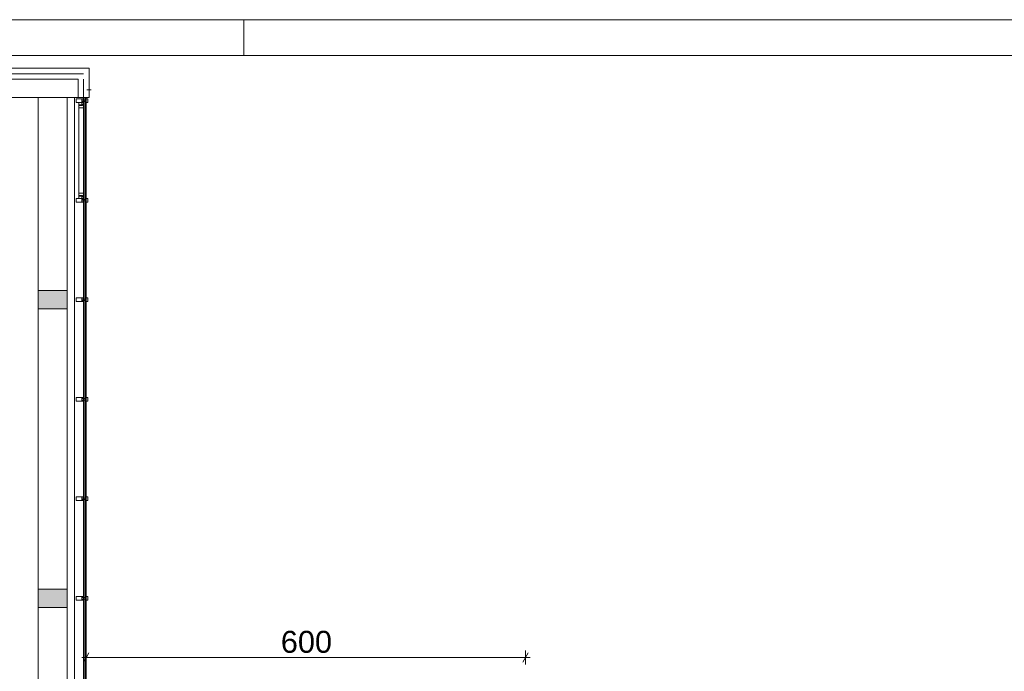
# Paper-space layout 'AP-10 STREFY POŻAROWE I EWAKUACJA - PIĘTRO 8' of a CAD drawing. Header units: millimetres. Extents: x 0 to 594, y 0 to 450.
# Tile 9 of 14: x 203 to 338, y 361 to 450. Entities that reach past the tile are written whole.
import ezdxf
from ezdxf.xclip import XClip

# ---------------------------------------------------------------- set-up
doc = ezdxf.new("R2010")
doc.units = ezdxf.units.MM
doc.header["$MEASUREMENT"] = 0
doc.header["$XCLIPFRAME"] = 0
doc.linetypes.add('DASHED', pattern=[2000, 1000, -1000])
doc.linetypes.add('DASHED2', pattern=[375, 250, -125])
for name, color, linetype, lineweight in [('A_Arkusz_Nr_pióra__1', 7, 'Continuous', 20), ('A_podkład_Nr_pióra__2', 8, 'Continuous', 13), ('A_wymiary_Nr_pióra__3', 30, 'Continuous', 13)]:
    doc.layers.add(name, color=color, linetype=linetype, lineweight=lineweight)
doc.layers.add('A_Arkusz_Nr_pióra__237', color=7, linetype='Continuous', lineweight=5, true_color=0x343434)
doc.layers.add('A_podkład_Nr_pióra__254', color=7, linetype='Continuous', lineweight=5, true_color=0xfdfdfd)
doc.layers.add('A_podrys', color=7, linetype='Continuous')
doc.styles.add('STYL_AUTOMATYCZNY_4', font='arial.ttf')
doc.linetypes.add('BATTING', pattern='A,0,[1,AP-10 STREFY POŻAROWE I EWAKUACJA - PIĘTRO 81.Shx,S=4.001,R=0,X=0,Y=0],-4.001,0', length=4.001)

# ---------------------------------------------------------------- blocks, each defined once
blk = doc.blocks.new('Rysunek_1_1', base_point=(-1569.58, -182.91))
at = {"layer": 'A_podkład_Nr_pióra__254', "linetype": 'Continuous', "lineweight": 5, "true_color": 0xfdfdfd}
for points in [[(205.87, 410.47), (209.87, 410.47), (209.87, 412.97), (205.87, 412.97)], [(205.87, 369.67), (209.87, 369.67), (209.87, 372.17), (205.87, 372.17)]]:
    blk.add_hatch(color=7, dxfattribs=at).paths.add_polyline_path(points)
at = {"layer": 'A_podkład_Nr_pióra__2', "color": 8, "linetype": 'Continuous', "lineweight": 13}
for p, q in [((212.87, 443.37), (140.62, 443.37)), ((212.87, 439.37), (212.87, 443.37)), ((142.12, 441.87), (211.37, 441.87)), ((211.37, 439.37), (211.37, 441.87)), ((175.12, 439.37), (212.87, 439.37)), ((212.07, 439.17), (211.07, 439.17)), ((211.07, 439.17), (211.07, 438.67)), ((211.07, 438.67), (212.07, 438.67)), ((211.47, 438.67), (211.47, 425.57)), ((211.87, 438.37), (211.87, 439.17)), ((211.87, 439.02), (212.47, 439.02)), ((211.87, 438.82), (212.47, 438.82)), ((211.97, 438.27), (211.97, 438.47)), ((211.97, 438.47), (212.07, 438.47)), ((212.07, 439.39), (212.07, 355.07)), ((212.17, 439.39), (212.17, 355.07)), ((212.37, 439.39), (212.37, 355.07)), ((212.47, 439.39), (212.47, 355.07)), ((212.47, 439.17), (212.67, 439.17)), ((212.67, 438.67), (212.47, 438.67)), ((212.67, 439.17), (212.67, 438.67)), ((211.47, 438.37), (211.87, 438.37)), ((211.47, 438.27), (211.97, 438.27)), ((211.47, 437.97), (212.07, 437.97)), ((212.07, 425.57), (211.07, 425.57)), ((211.07, 425.57), (211.07, 425.07)), ((211.07, 425.07), (212.07, 425.07)), ((211.47, 426.27), (212.07, 426.27)), ((211.47, 425.97), (211.97, 425.97)), ((211.47, 425.87), (211.87, 425.87)), ((211.87, 425.07), (211.87, 425.87)), ((211.87, 425.42), (212.47, 425.42)), ((211.87, 425.22), (212.47, 425.22)), ((211.97, 425.97), (211.97, 425.77)), ((211.97, 425.77), (212.07, 425.77)), ((212.47, 425.57), (212.67, 425.57)), ((212.67, 425.07), (212.47, 425.07)), ((212.67, 425.57), (212.67, 425.07)), ((205.87, 410.47), (205.87, 412.97)), ((205.87, 412.97), (209.87, 412.97)), ((209.87, 412.97), (209.87, 410.47)), ((212.07, 411.97), (211.07, 411.97)), ((211.07, 411.97), (211.07, 411.47)), ((211.87, 411.47), (211.87, 411.97)), ((211.87, 411.82), (212.47, 411.82)), ((211.87, 411.62), (212.47, 411.62)), ((212.47, 411.97), (212.67, 411.97)), ((212.67, 411.97), (212.67, 411.47)), ((209.87, 410.47), (205.87, 410.47)), ((211.07, 411.47), (212.07, 411.47)), ((212.67, 411.47), (212.47, 411.47)), ((212.07, 398.37), (211.07, 398.37)), ((211.07, 398.37), (211.07, 397.87)), ((211.87, 397.87), (211.87, 398.37)), ((211.87, 398.22), (212.47, 398.22)), ((212.47, 398.37), (212.67, 398.37)), ((212.67, 398.37), (212.67, 397.87)), ((211.07, 397.87), (212.07, 397.87)), ((211.87, 398.02), (212.47, 398.02)), ((212.67, 397.87), (212.47, 397.87)), ((212.07, 384.77), (211.07, 384.77)), ((211.07, 384.77), (211.07, 384.27)), ((211.87, 384.27), (211.87, 384.77)), ((212.47, 384.77), (212.67, 384.77)), ((212.67, 384.77), (212.67, 384.27)), ((211.07, 384.27), (212.07, 384.27)), ((211.87, 384.62), (212.47, 384.62)), ((211.87, 384.42), (212.47, 384.42)), ((212.67, 384.27), (212.47, 384.27)), ((205.87, 369.67), (205.87, 372.17)), ((205.87, 372.17), (209.87, 372.17)), ((209.87, 372.17), (209.87, 369.67)), ((212.07, 371.17), (211.07, 371.17)), ((211.07, 371.17), (211.07, 370.67)), ((211.07, 370.67), (212.07, 370.67)), ((211.87, 370.67), (211.87, 371.17)), ((211.87, 371.02), (212.47, 371.02)), ((211.87, 370.82), (212.47, 370.82)), ((212.47, 371.17), (212.67, 371.17)), ((212.67, 370.67), (212.47, 370.67)), ((212.67, 371.17), (212.67, 370.67)), ((209.87, 369.67), (205.87, 369.67))]:
    blk.add_line(p, q, dxfattribs=at)
at = {"layer": 'A_podkład_Nr_pióra__2', "color": 8, "linetype": 'BATTING', "lineweight": 13}
for p, q in [((212.1, 442.62), (141.37, 442.62)), ((212.07, 439.39), (212.07, 441.87))]:
    blk.add_line(p, q, dxfattribs=at)
at = {"layer": 'A_podkład_Nr_pióra__2', "color": 8, "linetype": 'DASHED', "lineweight": 13}
blk.add_line((213.12, 440.42), (212.52, 440.42), dxfattribs=at)
at = {"layer": 'A_podkład_Nr_pióra__2', "color": 8, "linetype": 'DASHED2', "lineweight": 13}
for p, q in [((205.87, 439.37), (205.87, 412.97)), ((209.87, 439.37), (209.87, 412.97)), ((210.87, 439.37), (210.87, 355.07)), ((205.87, 410.47), (205.87, 372.17)), ((209.87, 410.47), (209.87, 372.17)), ((205.87, 369.67), (205.87, 355.07)), ((209.87, 369.67), (209.87, 355.07))]:
    blk.add_line(p, q, dxfattribs=at)
at = {"layer": 'A_wymiary_Nr_pióra__3', "color": 30, "linetype": 'Continuous', "lineweight": 13}
for p, q in [((212.83, 363.45), (212.11, 362.2)), ((212.47, 361.89), (212.47, 363.77)), ((272.11, 362.2), (272.83, 363.45)), ((272.47, 361.89), (272.47, 363.77)), ((211.86, 362.83), (212.47, 362.83)), ((212.47, 362.83), (272.47, 362.83)), ((272.47, 362.83), (273.08, 362.83))]:
    blk.add_line(p, q, dxfattribs=at)
at = {"layer": 'A_wymiary_Nr_pióra__3', "color": 30, "linetype": 'Continuous', "lineweight": 13, "insert": (239.04, 363.43), "char_height": 3, "width": 6.8645, "attachment_point": 7, "style": 'STYL_AUTOMATYCZNY_4'}
blk.add_mtext('\\A1;{\\pql;\\fArial|b0|i0|c238|p0;\\W1.000000;600}', dxfattribs=at)

psp = doc.layouts.new('AP-10 STREFY POŻAROWE I EWAKUACJA - PIĘTRO 8')

# ---------------------------------------------------------------- linework, layer by layer
at = {"layer": 'A_Arkusz_Nr_pióra__1', "color": 7, "linetype": 'Continuous', "lineweight": 20}
psp.add_line((589.1, 445.1), (29.9, 445.1), dxfattribs=at)
at = {"layer": 'A_Arkusz_Nr_pióra__1', "color": 7, "linetype": 'Continuous', "lineweight": 20, "flags": 128}
psp.add_lwpolyline([(0, 450), (594, 450), (594, 0), (0, 0)], close=True, dxfattribs=at)
at = {"layer": 'A_Arkusz_Nr_pióra__237', "color": 250, "linetype": 'Continuous', "lineweight": 5, "true_color": 0x343434}
psp.add_line((234, 445.1), (234, 450), dxfattribs=at)

# ---------------------------------------------------------------- next in the draw order: block references
at = {"layer": 'A_podrys', "color": 37, "linetype": 'Continuous', "lineweight": 5, "true_color": 0x656532}
ref = psp.add_blockref('Rysunek_1_1', (-1569.58, -182.91), dxfattribs=at)
XClip(ref).set_block_clipping_path([(67.3782961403, 100.4210493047), (540.7426107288, 445.1)])

doc.saveas('drawing.dxf')
